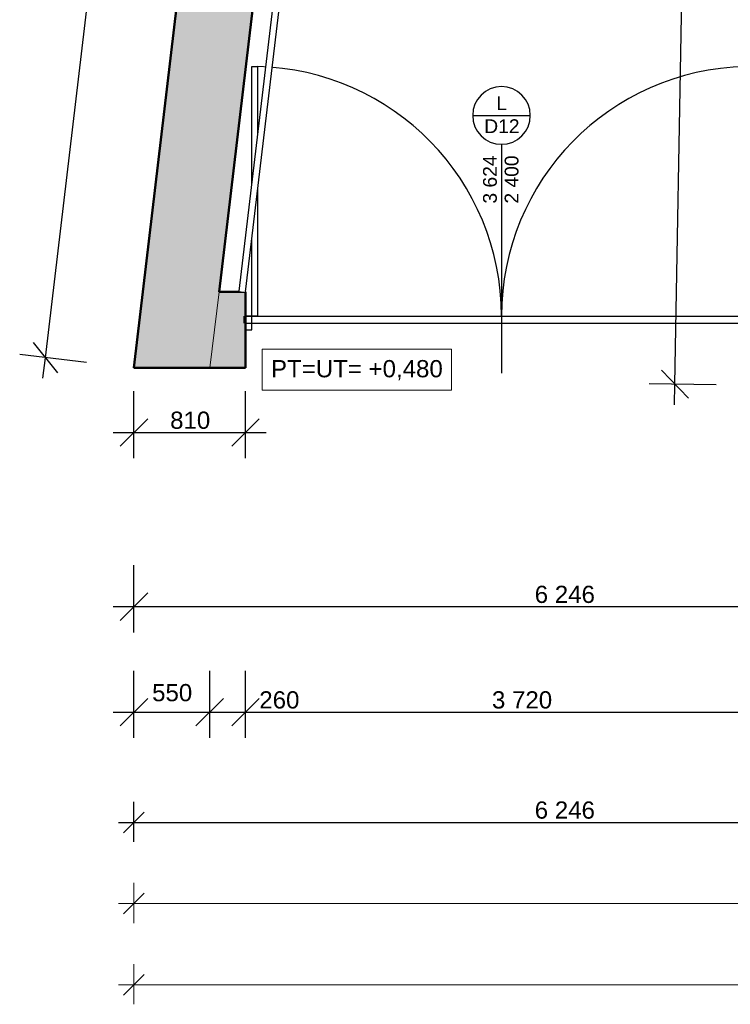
# Model space of a CAD drawing. Header units: millimetres. Extents: x -28017 to 3863, y -4271 to 20239.
# Tile 1 of 105: x -27716 to -22559, y -4271 to 2877. Entities that reach past the tile are written whole.
import ezdxf

# ---------------------------------------------------------------- set-up
doc = ezdxf.new("R2010")
doc.units = ezdxf.units.MM
doc.header["$MEASUREMENT"] = 0
doc.linetypes.add('Wipeout_Contour', pattern=[1000, 0, -1000])
for name, color, linetype in [('5._POHLED ZÁPADNÍ_2_2D prvky - obecné', 7, 'Continuous'), ('5._POHLED ZÁPADNÍ_2_Anotace - SP', 7, 'Continuous'), ('5._POHLED ZÁPADNÍ_2_Konstrukce - nosné', 7, 'Continuous'), ('5._POHLED ZÁPADNÍ_2_Kóty - SP', 7, 'Continuous'), ('5._POHLED ZÁPADNÍ_2_Nové_Konstrukce - nenosné', 7, 'Continuous'), ('5._POHLED ZÁPADNÍ_2_Nové_Kóty - SP', 7, 'Continuous'), ('5._POHLED ZÁPADNÍ_2_Nové_Otvory – Dveře', 7, 'Continuous'), ('5._POHLED ZÁPADNÍ_2_Nové_Otvory – Značky dveří', 7, 'Continuous'), ('5._POHLED ZÁPADNÍ_2_Nové_Situace', 7, 'Continuous'), ('5._POHLED ZÁPADNÍ_2_Nové_Výplně - Povrchové', 7, 'Continuous'), ('5._POHLED ZÁPADNÍ_2_Otvory – Značky dveří', 7, 'Continuous'), ('5._POHLED ZÁPADNÍ_2_Výplně – Řezové', 7, 'Continuous')]:
    doc.layers.add(name, color=color, linetype=linetype)
doc.styles.add('GENEROVANÝ_STYL_1', font='txt')
doc.styles.add('GENEROVANÝ_STYL_2', font='txt')

msp = doc.modelspace()

# ---------------------------------------------------------------- hatches: boundary and pattern name
at = {"layer": '5._POHLED ZÁPADNÍ_2_Výplně – Řezové', "linetype": 'Continuous', "lineweight": 13}
for points in [[(-26268.2, 899.8), (-25276.5, 9280.1), (-25822.6, 9344.7), (-26822.1, 899.8)], [(-26268.2, 899.8), (-26887.2, 349.8), (-26333.3, 349.8)], [(-26887.2, 349.8), (-26268.2, 899.8), (-26822.1, 899.8)], [(-26333.3, 349.8), (-26077.2, 349.8), (-26077.2, 899.8), (-26268.2, 899.8)], [(-26085.6, 724.7), (-26085.6, 674.7), (-26081.4, 674.7), (-26081.4, 724.7)]]:
    msp.add_hatch(color=254, dxfattribs=at).paths.add_polyline_path(points)

# ---------------------------------------------------------------- linework, layer by layer
at = {"layer": '5._POHLED ZÁPADNÍ_2_2D prvky - obecné', "color": 8, "linetype": 'Continuous', "lineweight": 13}
msp.add_line((-26268.2, 899.8), (-26337.2, 349.8), dxfattribs=at)
at = {"layer": '5._POHLED ZÁPADNÍ_2_Anotace - SP', "color": 154, "linetype": 'Continuous', "lineweight": 13}
for p, q in [((-24581.1, 484.7), (-25956.6, 484.7)), ((-25956.6, 484.7), (-25956.6, 188.2)), ((-24581.1, 188.2), (-24581.1, 484.7)), ((-25956.6, 188.2), (-24581.1, 188.2))]:
    msp.add_line(p, q, dxfattribs=at)
at = {"layer": '5._POHLED ZÁPADNÍ_2_Konstrukce - nosné', "color": 7, "linetype": 'Continuous', "lineweight": 50, "flags": 128}
for points in [[(-25822.6, 9344.7), (-26887.2, 349.8)], [(-26268.2, 899.8), (-25276.5, 9280.1)], [(-26077.2, 899.8), (-26268.2, 899.8)], [(-26077.2, 899.8), (-26077.2, 349.8)], [(-26081.4, 724.7), (-26085.6, 724.7)], [(-26085.6, 724.7), (-26085.6, 674.7)], [(-26085.6, 674.7), (-26081.4, 674.7)], [(-26887.2, 349.8), (-26333.3, 349.8)], [(-26333.3, 349.8), (-26077.2, 349.8)]]:
    msp.add_lwpolyline(points, dxfattribs=at)
at = {"layer": '5._POHLED ZÁPADNÍ_2_Kóty - SP', "color": 154, "linetype": 'Continuous', "lineweight": 13}
for p, q in [((-26887.2, -3681.1), (-26887.2, -3390.5)), ((-26812.2, -3465.5), (-26962.2, -3615.5)), ((-26999.7, -3540.5), (-26887.2, -3540.5)), ((-26887.2, -3540.5), (-16016.5, -3540.5)), ((-26887.2, -4271.3), (-26887.2, -3980.6)), ((-26812.2, -4055.6), (-26962.2, -4205.6)), ((-26999.7, -4130.6), (-26887.2, -4130.6)), ((-26887.2, -4130.6), (-321.7, -4130.6))]:
    msp.add_line(p, q, dxfattribs=at)
at = {"layer": '5._POHLED ZÁPADNÍ_2_Nové_Konstrukce - nenosné', "color": 1, "linetype": 'Continuous', "lineweight": 25, "flags": 128}
msp.add_lwpolyline([(-26081.4, 724.7), (-26081.4, 674.7)], dxfattribs=at)
at = {"layer": '5._POHLED ZÁPADNÍ_2_Nové_Kóty - SP', "color": 1, "linetype": 'Continuous', "lineweight": 25}
for p, q in [((-22960, 230.6), (-22784, 10226.1)), ((-27617.7, 533.9), (-27442.5, 311.8)), ((-27232.2, 387.6), (-27716.3, 444.9)), ((-27547.7, 273.9), (-27530.1, 422.9)), ((-23058.2, 332.3), (-22861.7, 128.8)), ((-22660, 225.3), (-23147.4, 233.9)), ((-22962.6, 80.6), (-22960, 230.6)), ((-26887.2, -307.7), (-26887.2, 179.8)), ((-26077.2, -307.7), (-26077.2, 179.8)), ((-26787.2, -20.2), (-26987.2, -220.2)), ((-26177.2, -220.2), (-25977.2, -20.2)), ((-27037.2, -120.2), (-26887.2, -120.2)), ((-26887.2, -120.2), (-26077.2, -120.2)), ((-26077.2, -120.2), (-25927.2, -120.2)), ((-26887.2, -1571.9), (-26887.2, -1084.4)), ((-26787.2, -1284.4), (-26987.2, -1484.4)), ((-27037.2, -1384.4), (-26887.2, -1384.4)), ((-26887.2, -1384.4), (-20641.6, -1384.4)), ((-26887.2, -2337.9), (-26887.2, -1850.4)), ((-26337.2, -2337.9), (-26337.2, -1850.4)), ((-26077.2, -2337.9), (-26077.2, -1850.4)), ((-26787.2, -2050.4), (-26987.2, -2250.4)), ((-26237.2, -2050.4), (-26437.2, -2250.4)), ((-25977.2, -2050.4), (-26177.2, -2250.4)), ((-27037.2, -2150.4), (-26887.2, -2150.4)), ((-26887.2, -2150.4), (-26337.2, -2150.4)), ((-26337.2, -2150.4), (-26077.2, -2150.4)), ((-26077.2, -2150.4), (-22357, -2150.4)), ((-26887.2, -3091), (-26887.2, -2800.4)), ((-26812.2, -2875.4), (-26962.2, -3025.4)), ((-26999.7, -2950.4), (-26887.2, -2950.4)), ((-26887.2, -2950.4), (-20641.6, -2950.4))]:
    msp.add_line(p, q, dxfattribs=at)
at = {"layer": '5._POHLED ZÁPADNÍ_2_Nové_Otvory – Dveře', "color": 1, "linetype": 'Continuous', "lineweight": 25}
for p, q in [((-26031.4, 724.7), (-26031.4, 2536.9)), ((-26031.4, 2536.9), (-25991.4, 2536.9)), ((-25991.4, 2536.9), (-25991.4, 724.7)), ((-26081.4, 724.7), (-22357, 724.7)), ((-26031.4, 724.7), (-26081.4, 724.7)), ((-26081.4, 724.7), (-26081.4, 624.7)), ((-26081.4, 724.7), (-26081.4, 674.7)), ((-26081.4, 724.7), (-26081.4, 674.7)), ((-25991.4, 724.7), (-26031.4, 724.7)), ((-26031.4, 624.7), (-26031.4, 724.7)), ((-26081.4, 674.7), (-22357, 674.7)), ((-26081.4, 624.7), (-26031.4, 624.7))]:
    msp.add_line(p, q, dxfattribs=at)
for centre, start, end in [((-26031.4, 724.7), 0.00001, 88.73554), ((-22407, 724.7), 91.26448, 180.00001)]:
    msp.add_arc(centre, 1812.2, start, end, dxfattribs=at)
at = {"layer": '5._POHLED ZÁPADNÍ_2_Nové_Otvory – Značky dveří', "color": 1, "linetype": 'Continuous', "lineweight": 25}
for p, q in [((-24428.4, 2181.4), (-24010, 2181.4)), ((-24219.2, 1972.3), (-24219.2, 310.6))]:
    msp.add_line(p, q, dxfattribs=at)
at = {"layer": '5._POHLED ZÁPADNÍ_2_Nové_Otvory – Značky dveří', "color": 1, "linetype": 'Continuous', "lineweight": 25, "flags": 128}
msp.add_lwpolyline([(-24010, 2181.4, 1), (-24428.4, 2181.4, 1)], format="xyb", close=True, dxfattribs=at)

# ---------------------------------------------------------------- texts
at = {"layer": '5._POHLED ZÁPADNÍ_2_Anotace - SP', "color": 154, "linetype": 'Continuous', "lineweight": 13, "insert": (-25268.9, 331.5), "char_height": 125, "attachment_point": 5, "style": 'GENEROVANÝ_STYL_1'}
msp.add_mtext('\\A1;{\\pqc;\\fArial|b0|i0|c238|p38;PT=UT= +0,4\\fArial|b0|i0|c238|p38;8\\fArial|b0|i0|c238|p38;0 }', dxfattribs=at)
at = {"layer": '5._POHLED ZÁPADNÍ_2_Kóty - SP', "color": 1, "linetype": 'Continuous', "lineweight": 25, "char_height": 125, "attachment_point": 7, "style": 'GENEROVANÝ_STYL_2'}
for s, insert, width in [('\\A1;{\\pql;\\fArial|b0|i0|c0|p38;810}', (-26624.5, -95.2), 284.572), ('\\A1;{\\pql;\\fArial|b0|i0|c0|p38;6\xa0246}', (-23978.1, -1359.4), 427.429), ('\\A1;{\\pql;\\fArial|b0|i0|c0|p38;550}', (-26755.2, -2072.9), 284.572), ('\\A1;{\\pql;\\fArial|b0|i0|c0|p38;260}', (-25977.2, -2125.4), 284.572), ('\\A1;{\\pql;\\fArial|b0|i0|c0|p38;3\xa0720}', (-24288.5, -2125.4), 427.429), ('\\A1;{\\pql;\\fArial|b0|i0|c0|p38;6\xa0246}', (-23978.1, -2925.4), 427.429)]:
    msp.add_mtext(s, dxfattribs=dict(at, insert=insert, width=width))
at = {"layer": '5._POHLED ZÁPADNÍ_2_Otvory – Značky dveří', "color": 1, "linetype": 'Continuous', "lineweight": 25, "char_height": 100, "style": 'GENEROVANÝ_STYL_1'}
for s, insert, attachment_point, rotation in [('\\A1;{\\pql;\\pt0;\\fArial|b0|i0|c238|p38;L}', (-24257.1, 2270.8), 4, 0.00001), ('\\A1;{\\pql;\\pt0;\\fArial|b0|i0|c238|p38;D12}', (-24344.5, 2103.5), 4, 0.00001), ('\\A1;{\\pql;\\pt0;\\fArial|b0|i0|c238|p38;3\xa0624}', (-24251.8, 1541.6), 7, 90.00001), ('\\A1;{\\pql;\\pt0;\\fArial|b0|i0|c238|p38;2\xa0400}', (-24196.3, 1541.6), 1, 90.00001)]:
    msp.add_mtext(s, dxfattribs=dict(at, insert=insert, attachment_point=attachment_point, rotation=rotation))

# ---------------------------------------------------------------- next in the draw order: wipeouts: each hides what was drawn before it
at = {"color": 254, "linetype": 'Wipeout_Contour', "lineweight": 0, "ltscale": 104534.888143}
msp.add_wipeout([(-26077.2, 899.8), (-25517.9, 5598.9), (-25567.5, 5604.9), (-26126.9, 905.7)], dxfattribs=at).dxf.layer = '5._POHLED ZÁPADNÍ_2_Nové_Výplně - Povrchové'

# ---------------------------------------------------------------- next in the draw order: linework, layer by layer
at = {"layer": '5._POHLED ZÁPADNÍ_2_Nové_Kóty - SP', "color": 1, "linetype": 'Continuous', "lineweight": 25}
msp.add_line((-27530.1, 422.9), (-25288.3, 19365.6), dxfattribs=at)
at = {"layer": '5._POHLED ZÁPADNÍ_2_Nové_Situace', "color": 1, "linetype": 'Continuous', "lineweight": 25, "flags": 128}
for points in [[(-25567.5, 5604.9), (-26126.9, 905.7)], [(-26077.2, 899.8), (-25517.9, 5598.9)]]:
    msp.add_lwpolyline(points, dxfattribs=at)

doc.saveas('drawing.dxf')
